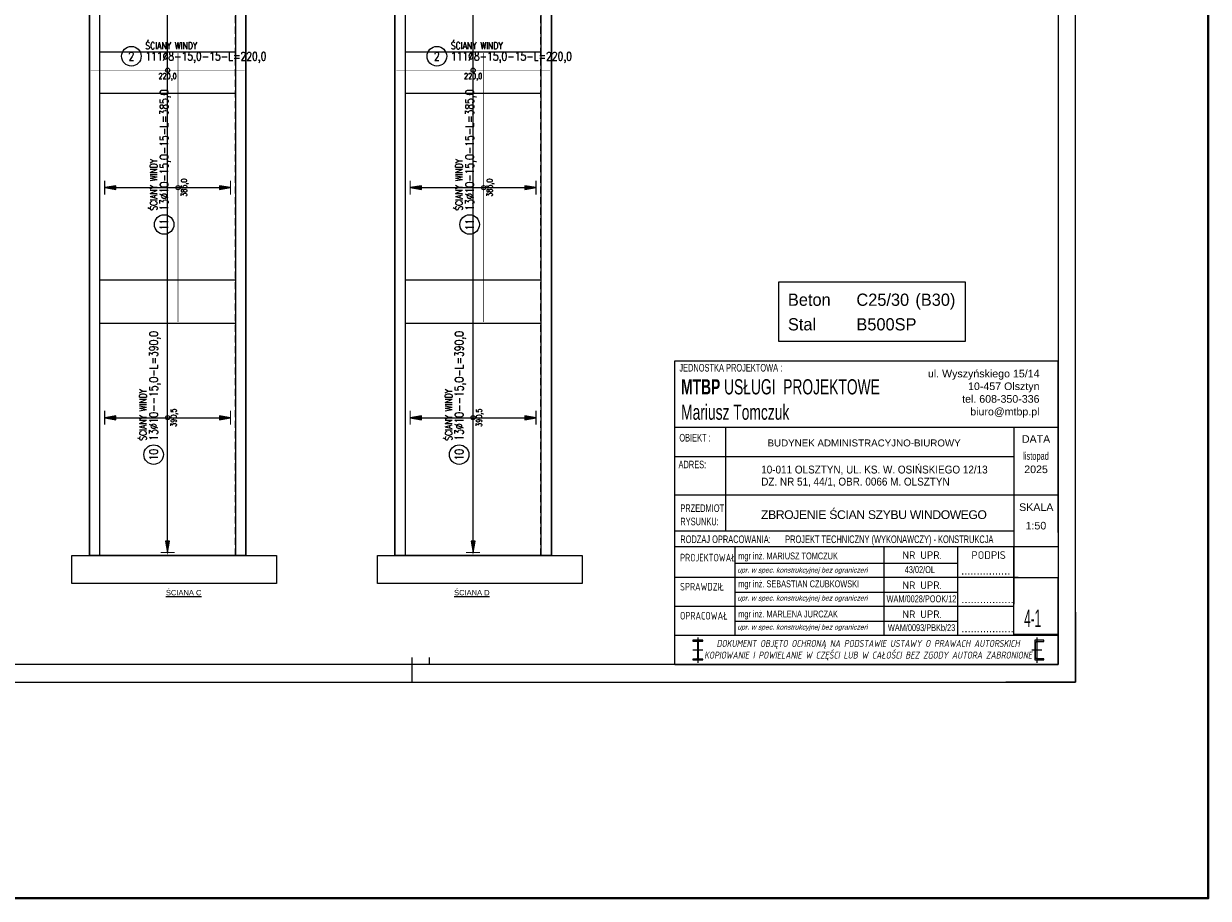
# Model space of a CAD drawing. Header units: millimetres. Extents: x 49320 to 60117, y -4209 to 20568.
# Tile 159 of 252: x 56895 to 58590, y -2087 to -836. Entities that reach past the tile are written whole.
import ezdxf
from ezdxf.enums import TextEntityAlignment as Align

# ---------------------------------------------------------------- set-up
doc = ezdxf.new("R2010")
doc.units = ezdxf.units.MM
doc.linetypes.add('DASHED', pattern=[19.05, 12.7, -6.35])
for name, color, linetype, lineweight in [('_mt_ściana konstrukcyjna', 6, 'Continuous', 40), ('_mt_żelbet', 5, 'Continuous', 40), ('_UA- tabelka_Nr_pióra__7', 7, 'Continuous', 13), ('M_Ramki do druku', 7, 'Continuous', 25), ('M_Ramki rysunków', 2, 'Continuous', 25)]:
    doc.layers.add(name, color=color, linetype=linetype, lineweight=lineweight)
for name, color, linetype in [('e-cad_cienkie', 1, 'Continuous'), ('e-cad_opisy', 7, 'Continuous'), ('e-cad_prety_kodowane', 3, 'Continuous'), ('e-cad_prety_widok', 3, 'Continuous'), ('e-cad_wymiary', 1, 'Continuous'), ('M_Ramki markery', 1, 'Continuous'), ('M_Ramki znaczniki', 6, 'Continuous'), ('NR RYS', 10, 'Continuous'), ('RAMKA', 3, 'Continuous'), ('specbud-opisy', 3, 'Continuous'), ('specub-przekrój', 6, 'Continuous')]:
    doc.layers.add(name, color=color, linetype=linetype)
doc.layers.add('e-cad_rzutnie', color=61, linetype='Continuous', plot=False)
doc.styles.add('ARIAL', font='txt')
doc.styles.add('ARIAL_CE', font='txt', dxfattribs={"height": 12})
doc.styles.add('e-cad_1', font='simplex.shx', dxfattribs={"width": 0.8})
doc.styles.add('MCAD_TS', font='GENISO.SHX', dxfattribs={"width": 0.8})
doc.styles.add('SPECBUD_TXT', font='txt')
doc.styles.add('tabela1', font='txt', dxfattribs={"width": 0.5})

# ---------------------------------------------------------------- blocks, each defined once
blk = doc.blocks.new('Znacznik_narozny_v2')
at = {"layer": 'M_Ramki znaczniki'}
blk.add_lwpolyline([(0, -20), (0, 0), (20, 0)], dxfattribs=at)
blk = doc.blocks.new('*U331')
at = {"layer": 'M_Ramki do druku'}
blk.add_line((404, 5), (404, 0), dxfattribs=at)
at = {"layer": 'M_Ramki markery'}
for p, q in [((404, 7), (404, 5)), ((409, 7), (409, 5))]:
    blk.add_line(p, q, dxfattribs=at)
at = {"layer": 'M_Ramki rysunków', "color": 0, "linetype": 'ByBlock', "lineweight": -2}
blk.add_lwpolyline([(20, 5), (20, 415), (589, 415), (589, 5)], close=True, dxfattribs=at)
at = {"layer": 'M_Ramki znaczniki', "rotation": 180}
blk.add_blockref('Znacznik_narozny_v2', (594, 0), dxfattribs=at)
at = {"layer": 'M_Ramki do druku', "style": 'MCAD_TS', "width": 0.8}
for tag, p in [('KOMENTARZ', (11.54, 30.57)), ('RYSUNEK', (15.28, 30.57)), ('DATA', (19.02, 30.57))]:
    blk.add_attdef(tag, p, '', height=2, rotation=90, dxfattribs=at)
blk = doc.blocks.new('e-cad_ZelbetOpis_7')
blk.add_circle((5, 5), 3.5)
at = {"layer": 'e-cad_opisy', "style": 'e-cad_1', "width": 0.8}
blk.add_attdef('NR', text='', height=3, dxfattribs=at).set_placement((5, 3.5), align=Align.CENTER)
for tag, p in [('OPIS_1', (10, 3.5)), ('UWAGI', (10, -6))]:
    blk.add_attdef(tag, p, '', height=3, dxfattribs=at)
at = {"layer": 'e-cad_opisy', "style": 'e-cad_1', "width": 0.8, "flags": 1}
for tag, p in [('SREDNICA', (25, 8)), ('SZT', (25, 7)), ('GATUNEK_STALI', (25, 6.5)), ('OPIS_2', (25, 5.5)), ('DLUGOSC', (25, 7.5)), ('KLASA_STALI', (25, 6)), ('A', (30, 6.5)), ('C', (30, 5.5)), ('KOD', (30, 8)), ('HAK_1', (30, 7.5)), ('HAK_2', (30, 7)), ('B', (30, 6)), ('D', (30, 5)), ('E', (30, 4.5)), ('F', (30, 4)), ('R', (30, 3.5)), ('HAK_1_DLUGOSC', (30, 3)), ('HAK_2_DLUGOSC', (30, 2.5)), ('KIERUNEK', (30, 2))]:
    blk.add_attdef(tag, p, '', height=0.3, dxfattribs=at)
at = {"layer": 'e-cad_rzutnie', "style": 'e-cad_1', "width": 0.8}
blk.add_attdef('POZYCJA', (10, 7.5), '', height=2.5, dxfattribs=at)
blk = doc.blocks.new('NR')
at = {"layer": 'NR RYS', "linetype": 'Continuous'}
blk.add_lwpolyline([(-0.122, 1.626), (1.143, 1.626), (1.143, 0), (-0.122, 0)], close=True, dxfattribs=at)
at = {"layer": 'NR RYS', "style": 'tabela1', "width": 0.5}
blk.add_attdef('NR', (0.171, 0.208), '', height=0.5, dxfattribs=at)

msp = doc.modelspace()

# ---------------------------------------------------------------- hatches: boundary and pattern name
at = {"layer": 'e-cad_cienkie', "ltscale": 1.6}
for points in [[(57010.58, -1070.18), (57026.58, -1072.98), (57026.58, -1067.38)], [(57190.57, -1070.18), (57174.57, -1067.38), (57174.57, -1072.98)], [(57447.7, -1070.18), (57463.7, -1072.98), (57463.7, -1067.38)], [(57627.7, -1070.18), (57611.7, -1067.38), (57611.7, -1072.98)], [(57010.58, -1399.42), (57026.58, -1402.22), (57026.58, -1396.62)], [(57190.57, -1399.42), (57174.57, -1396.62), (57174.57, -1402.22)], [(57447.7, -1399.42), (57463.7, -1402.22), (57463.7, -1396.62)], [(57627.7, -1399.42), (57611.7, -1396.62), (57611.7, -1402.22)], [(57100.58, -1592.16), (57103.38, -1576.16), (57097.78, -1576.16)], [(57537.7, -1592.16), (57540.5, -1576.16), (57534.9, -1576.16)]]:
    msp.add_hatch(color=256, dxfattribs=at).paths.add_polyline_path(points)

# ---------------------------------------------------------------- linework, layer by layer
at = {"linetype": 'DASHED', "ltscale": 0.8}
for p, q in [((57003.58, -1596.67), (57003.58, 54.34)), ((57197.58, -1596.67), (57197.58, 54.34)), ((57440.7, -1596.67), (57440.7, 54.34)), ((57634.7, -1596.67), (57634.7, 54.34))]:
    msp.add_line(p, q, dxfattribs=at)
at = {"color": 0}
for p, q in [((57826.26, -1752.73), (57826.26, -1317.92)), ((57826.26, -1317.92), (58374.78, -1317.92)), ((58374.78, -1412.77), (58374.78, -1317.92)), ((57826.26, -1412.77), (58374.78, -1412.77)), ((57826.26, -1412.77), (58374.78, -1412.77)), ((57826.26, -1412.77), (58374.78, -1412.77)), ((57826.26, -1412.77), (58374.78, -1412.77)), ((57826.26, -1412.77), (58311.53, -1412.77)), ((57898.93, -1412.77), (57898.93, -1561.91)), ((58311.53, -1412.77), (58311.53, -1583.51)), ((58311.53, -1412.77), (58374.78, -1412.77)), ((58374.78, -1563.73), (58374.78, -1412.77)), ((57826.26, -1455.07), (58311.53, -1455.07)), ((57826.26, -1509.75), (58311.53, -1509.75)), ((58311.53, -1509.75), (58374.78, -1509.75)), ((58374.78, -1513.69), (58374.78, -1560.47)), ((58374.78, -1522), (58374.78, -1513.69)), ((58374.78, -1526.06), (58374.78, -1752.73)), ((58311.53, -1561.91), (57826.26, -1561.91)), ((58311.53, -1561.91), (57951.91, -1561.91)), ((58311.53, -1561.91), (57951.91, -1561.91)), ((57826.26, -1583.51), (58374.78, -1583.51)), ((57912.8, -1711.18), (57912.8, -1583.51)), ((58125.99, -1711.18), (58125.99, -1583.51)), ((58230.66, -1583.51), (58230.66, -1711.18)), ((58311.53, -1666.23), (58311.53, -1583.51)), ((58311.53, -1666.23), (58311.53, -1583.51)), ((58311.53, -1583.51), (58311.53, -1666.23)), ((57912.8, -1607.3), (58230.45, -1607.3)), ((58317.62, -1628.08), (57826.26, -1628.08)), ((58317.62, -1628.08), (57826.26, -1628.08)), ((58374.78, -1752.73), (58374.78, -1628.07)), ((57912.8, -1648.85), (58230.45, -1648.85)), ((58311.53, -1669.63), (57826.26, -1669.63)), ((58311.53, -1669.63), (57826.26, -1669.63)), ((57912.8, -1690.41), (58230.45, -1690.41)), ((58374.78, -1711.18), (57826.26, -1711.18)), ((57866.54, -1717.84), (57851.82, -1717.84)), ((57851.82, -1717.84), (57851.82, -1719.23)), ((57851.82, -1719.23), (57857.3, -1719.23)), ((57857.3, -1719.23), (57857.57, -1719.26)), ((57857.57, -1719.26), (57857.84, -1719.34)), ((57857.84, -1719.34), (57858.08, -1719.47)), ((57858.08, -1719.47), (57858.29, -1719.65)), ((57858.29, -1719.65), (57858.47, -1719.86)), ((57858.47, -1719.86), (57858.6, -1720.1)), ((57858.6, -1720.1), (57858.68, -1720.37)), ((57858.68, -1720.37), (57858.71, -1720.64)), ((57858.71, -1720.64), (57858.71, -1743.26)), ((57859.18, -1713.83), (57859.18, -1750.08)), ((57859.66, -1720.64), (57859.68, -1720.37)), ((57859.66, -1720.64), (57859.66, -1743.26)), ((57859.68, -1720.37), (57859.76, -1720.1)), ((57859.76, -1720.1), (57859.89, -1719.86)), ((57859.89, -1719.86), (57860.07, -1719.65)), ((57860.07, -1719.65), (57860.28, -1719.47)), ((57860.28, -1719.47), (57860.53, -1719.34)), ((57860.53, -1719.34), (57860.79, -1719.26)), ((57860.79, -1719.26), (57861.07, -1719.23)), ((57861.07, -1719.23), (57866.54, -1719.23)), ((57866.54, -1719.23), (57866.54, -1717.84)), ((58354.27, -1717.84), (58341.16, -1717.84)), ((58341.16, -1717.84), (58341.16, -1746.07)), ((58342.17, -1722.08), (58342.22, -1721.6)), ((58342.17, -1741.83), (58342.17, -1722.08)), ((58342.22, -1721.6), (58342.35, -1721.15)), ((58342.35, -1721.15), (58342.58, -1720.73)), ((58342.58, -1720.73), (58342.88, -1720.36)), ((58342.88, -1720.36), (58343.25, -1720.06)), ((58343.25, -1720.06), (58343.66, -1719.84)), ((58343.66, -1719.84), (58344.12, -1719.7)), ((58344.12, -1719.7), (58344.59, -1719.66)), ((58344.33, -1713.83), (58344.33, -1750.08)), ((58344.59, -1719.66), (58354.27, -1719.66)), ((58354.27, -1719.66), (58354.27, -1717.84)), ((57851.82, -1744.67), (57851.82, -1746.07)), ((57857.3, -1744.67), (57851.82, -1744.67)), ((57866.46, -1731.95), (57851.9, -1731.95)), ((57857.3, -1744.67), (57857.57, -1744.65)), ((57857.57, -1744.65), (57857.84, -1744.57)), ((57857.84, -1744.57), (57858.08, -1744.44)), ((57858.08, -1744.44), (57858.29, -1744.26)), ((57858.29, -1744.26), (57858.47, -1744.05)), ((57858.47, -1744.05), (57858.6, -1743.8)), ((57858.6, -1743.8), (57858.68, -1743.54)), ((57858.68, -1743.54), (57858.71, -1743.26)), ((57859.66, -1743.26), (57859.68, -1743.54)), ((57859.68, -1743.54), (57859.76, -1743.8)), ((57859.76, -1743.8), (57859.89, -1744.05)), ((57859.89, -1744.05), (57860.07, -1744.26)), ((57860.07, -1744.26), (57860.28, -1744.44)), ((57860.28, -1744.44), (57860.53, -1744.57)), ((57860.53, -1744.57), (57860.79, -1744.65)), ((57860.79, -1744.65), (57861.07, -1744.67)), ((57866.54, -1744.67), (57861.07, -1744.67)), ((57866.54, -1746.07), (57866.54, -1744.67)), ((58351.61, -1731.95), (58337.05, -1731.95)), ((58342.22, -1742.3), (58342.17, -1741.83)), ((58342.35, -1742.76), (58342.22, -1742.3)), ((58342.58, -1743.18), (58342.35, -1742.76)), ((58342.88, -1743.54), (58342.58, -1743.18)), ((58343.25, -1743.84), (58342.88, -1743.54)), ((58343.66, -1744.07), (58343.25, -1743.84)), ((58344.12, -1744.21), (58343.66, -1744.07)), ((58344.59, -1744.25), (58344.12, -1744.21)), ((58354.27, -1744.25), (58344.59, -1744.25)), ((58354.27, -1746.07), (58354.27, -1744.25)), ((58374.78, -1752.73), (57826.26, -1752.73)), ((58374.78, -1752.73), (57826.26, -1752.73)), ((57826.26, -1752.73), (58374.78, -1752.73)), ((57833.66, -1752.73), (57921.93, -1752.73)), ((57851.82, -1746.07), (57866.54, -1746.07)), ((58197.87, -1752.73), (58296.31, -1752.73)), ((58197.87, -1752.73), (58296.31, -1752.73)), ((58341.16, -1746.07), (58354.27, -1746.07))]:
    msp.add_line(p, q, dxfattribs=at)
msp.add_line((58311.53, -1412.77), (58374.78, -1412.77))
at = {"layer": '_mt_ściana konstrukcyjna', "ltscale": 0.8}
msp.add_lwpolyline([(55168.82, 1913.9), (58589.6, 1913.9), (58589.6, -2087.08), (55168.82, -2087.08)], close=True, dxfattribs=at)
at = {"layer": '_mt_żelbet', "color": 1, "lineweight": 18, "ltscale": 0.08}
for points in [[(56988.58, 77.34), (57212.58, 77.34), (57212.58, -1596.67), (56988.58, -1596.67)], [(57425.7, 77.34), (57649.7, 77.34), (57649.7, -1596.67), (57425.7, -1596.67)], [(56963.58, -1596.67), (57256.58, -1596.67), (57256.58, -1636.67), (56963.58, -1636.67)], [(57400.7, -1596.67), (57693.7, -1596.67), (57693.7, -1636.67), (57400.7, -1636.67)]]:
    msp.add_lwpolyline(points, close=True, dxfattribs=at)
for points in [[(56988.58, -772.79), (56988.58, -1596.67)], [(57425.7, -772.79), (57425.7, -1596.67)]]:
    msp.add_lwpolyline(points, dxfattribs=at)
at = {"layer": 'e-cad_cienkie', "ltscale": 1.6}
for points in [[(57100.58, -1592.16), (57100.58, 57.83)], [(57537.7, -1592.16), (57537.7, 57.83)], [(57010.58, -1070.18), (57026.58, -1072.98), (57026.58, -1067.38), (57010.58, -1070.18)], [(57190.57, -1070.18), (57174.57, -1067.38), (57174.57, -1072.98), (57190.57, -1070.18)], [(57447.7, -1070.18), (57463.7, -1072.98), (57463.7, -1067.38), (57447.7, -1070.18)], [(57627.7, -1070.18), (57611.7, -1067.38), (57611.7, -1072.98), (57627.7, -1070.18)], [(57010.58, -1070.18), (57190.57, -1070.18)], [(57447.7, -1070.18), (57627.7, -1070.18)], [(57010.58, -1399.42), (57026.58, -1402.22), (57026.58, -1396.62), (57010.58, -1399.42)], [(57010.58, -1399.42), (57190.57, -1399.42)], [(57190.57, -1399.42), (57174.57, -1396.62), (57174.57, -1402.22), (57190.57, -1399.42)], [(57447.7, -1399.42), (57463.7, -1402.22), (57463.7, -1396.62), (57447.7, -1399.42)], [(57447.7, -1399.42), (57627.7, -1399.42)], [(57627.7, -1399.42), (57611.7, -1396.62), (57611.7, -1402.22), (57627.7, -1399.42)], [(57100.58, -1592.16), (57103.38, -1576.16), (57097.78, -1576.16), (57100.58, -1592.16)], [(57537.7, -1592.16), (57540.5, -1576.16), (57534.9, -1576.16), (57537.7, -1592.16)]]:
    msp.add_lwpolyline(points, dxfattribs=at)
for centre in [(57100.58, -902.17), (57537.7, -902.17), (57115.58, -1070.18), (57552.7, -1070.18), (57100.58, -1399.42), (57537.7, -1399.42)]:
    msp.add_circle(centre, 3, dxfattribs=at)
at = {"layer": 'e-cad_prety_kodowane', "ltscale": 1.6}
for points in [[(57100.58, -548.68, 1, 1, 0), (57100.58, -933.68, 0, 0, 0)], [(57537.7, -548.68, 1, 1, 0), (57537.7, -933.68, 0, 0, 0)], [(57115.58, -877.68, 1, 1, 0), (57115.58, -1262.68, 0, 0, 0)], [(57552.7, -877.68, 1, 1, 0), (57552.7, -1262.68, 0, 0, 0)], [(56990.58, -902.17, 0.8, 0.8, 0), (57210.58, -902.17, 0, 0, 0)], [(57427.7, -902.17, 0.8, 0.8, 0), (57647.7, -902.17, 0, 0, 0)], [(57100.58, -1204.17, 1, 1, 0), (57100.58, -1594.67, 0, 0, 0)], [(57537.7, -1204.17, 1, 1, 0), (57537.7, -1594.67, 0, 0, 0)]]:
    msp.add_lwpolyline(points, format="xyseb", dxfattribs=at)
at = {"layer": 'e-cad_prety_widok', "ltscale": 1.6}
for points in [[(57010.58, -1060.18, 1.6, 1.6, 0), (57010.58, -1080.18, 0, 0, 0)], [(57190.57, -1080.18, 1.6, 1.6, 0), (57190.57, -1060.18, 0, 0, 0)], [(57447.7, -1060.18, 1.6, 1.6, 0), (57447.7, -1080.18, 0, 0, 0)], [(57627.7, -1080.18, 1.6, 1.6, 0), (57627.7, -1060.18, 0, 0, 0)], [(57010.58, -1389.42, 1.6, 1.6, 0), (57010.58, -1409.42, 0, 0, 0)], [(57190.57, -1409.42, 1.6, 1.6, 0), (57190.57, -1389.42, 0, 0, 0)], [(57447.7, -1389.42, 1.6, 1.6, 0), (57447.7, -1409.42, 0, 0, 0)], [(57627.7, -1409.42, 1.6, 1.6, 0), (57627.7, -1389.42, 0, 0, 0)], [(57090.58, -1592.16, 1.6, 1.6, 0), (57110.58, -1592.16, 0, 0, 0)], [(57527.7, -1592.16, 1.6, 1.6, 0), (57547.7, -1592.16, 0, 0, 0)]]:
    msp.add_lwpolyline(points, format="xyseb", dxfattribs=at)
at = {"layer": 'e-cad_rzutnie', "ltscale": 1.6}
for points in [[(56988.58, -1596.67), (57212.58, -1596.67), (57212.58, 62.34), (56988.58, 62.34), (56988.58, -1596.67)], [(57425.7, -1596.67), (57649.7, -1596.67), (57649.7, 62.34), (57425.7, 62.34), (57425.7, -1596.67)], [(57197.58, -546.68), (57197.58, -935.68), (57003.58, -935.68), (57003.58, -546.68), (57197.58, -546.68)], [(57634.7, -546.68), (57634.7, -935.68), (57440.7, -935.68), (57440.7, -546.68), (57634.7, -546.68)], [(57197.58, -875.68), (57197.58, -1264.68), (57003.58, -1264.68), (57003.58, -875.68), (57197.58, -875.68)], [(57634.7, -875.68), (57634.7, -1264.68), (57440.7, -1264.68), (57440.7, -875.68), (57634.7, -875.68)], [(57197.58, -1202.17), (57197.58, -1596.67), (57003.58, -1596.67), (57003.58, -1202.17), (57197.58, -1202.17)], [(57634.7, -1202.17), (57634.7, -1596.67), (57440.7, -1596.67), (57440.7, -1202.17), (57634.7, -1202.17)]]:
    msp.add_lwpolyline(points, dxfattribs=at)
at = {"layer": 'RAMKA', "linetype": 'Continuous'}
msp.add_lwpolyline([(55429.78, -1777.73), (58399.78, -1777.73), (58399.78, 322.27), (55429.78, 322.27)], close=True, dxfattribs=at)
at = {"layer": 'specub-przekrój'}
msp.add_lwpolyline([(57975.12, -1205.03), (58241.69, -1205.03), (58241.69, -1290.18), (57975.12, -1290.18)], close=True, dxfattribs=at)

# ---------------------------------------------------------------- block references
at = {"color": 0, "xscale": 50, "yscale": 50, "zscale": 50}
msp.add_blockref('NR', (58317.62, -1709.36), dxfattribs=at).add_auto_attribs({'NR': '4-1'})
at = {"layer": 'e-cad_opisy', "ltscale": 1.6, "xscale": 4, "yscale": 4, "zscale": 4}
for p in [(57028.72, -902.17), (57465.84, -902.17)]:
    msp.add_blockref('e-cad_ZelbetOpis_7', p, dxfattribs=at).add_auto_attribs({'OPIS_1': '111%%c8-15,0-15-L=220,0', 'NR': '2', 'POZYCJA': 'ŚCIANY WINDY'})
at = {"layer": 'e-cad_opisy', "ltscale": 1.6, "xscale": 4, "yscale": 4, "zscale": 4, "rotation": 89.99999999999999}
for p, values in [((57115.58, -1142.95), {'OPIS_1': '13%%c10-15,0-15-L=385,0', 'NR': '11', 'POZYCJA': 'ŚCIANY WINDY'}), ((57552.7, -1142.95), {'OPIS_1': '13%%c10-15,0-15-L=385,0', 'NR': '11', 'POZYCJA': 'ŚCIANY WINDY'}), ((57100.58, -1472.19), {'OPIS_1': '13%%c10--15,0-L=390,0', 'NR': '10', 'POZYCJA': 'ŚCIANY WINDY'}), ((57537.7, -1472.19), {'OPIS_1': '13%%c10--15,0-L=390,0', 'NR': '10', 'POZYCJA': 'ŚCIANY WINDY'})]:
    msp.add_blockref('e-cad_ZelbetOpis_7', p, dxfattribs=at).add_auto_attribs(values)
at = {"layer": 'e-cad_wymiary', "color": 0, "lineweight": 0, "ltscale": 2.844444, "xscale": 5, "yscale": 5, "zscale": 5}
msp.add_blockref('*U331', (55429.78, -1777.73), dxfattribs=at)

# ---------------------------------------------------------------- texts
at = {"color": 156, "style": 'ARIAL', "width": 0.7}
for s, height, p in [('JEDNOSTKA PROJEKTOWA : ', 10.8828, (57832.75, -1333.34)), ('OBIEKT : ', 10.883, (57832.75, -1433.46)), ('ADRES: ', 10.883, (57831.58, -1471.82)), ('PRZEDMIOT', 10.883, (57834.18, -1534.26)), ('RYSUNKU:', 10.883, (57834.18, -1553.32)), ('RODZAJ OPRACOWANIA:', 10.8828, (57834.14, -1578.78))]:
    msp.add_text(s, height=height, dxfattribs=at).set_placement(p)
at = {"color": 156, "style": 'ARIAL'}
for s, p in [('DATA', (58343.15, -1429.89)), ('SKALA', (58343.44, -1527.37))]:
    msp.add_text(s, height=10.883, dxfattribs=at).set_placement(p, align=Align.MIDDLE)
at = {"lineweight": 15, "style": 'ARIAL', "width": 0.7}
msp.add_text('listopad', height=10.883, dxfattribs=at).set_placement((58343.15, -1455.51), align=Align.MIDDLE)
at = {"lineweight": 15, "style": 'ARIAL'}
for s, p in [('2025', (58343.15, -1473.26)), ('1:50', (58342.94, -1553.83))]:
    msp.add_text(s, height=10.883, dxfattribs=at).set_placement(p, align=Align.MIDDLE)
at = {"color": 0, "style": 'ARIAL', "width": 0.7}
for s, height, p in [('PROJEKT TECHNICZNY (WYKONAWCZY) - KONSTRUKCJA', 10.8828, (57984.19, -1578.78)), ('mgr inż. MARIUSZ TOMCZUK', 9.8353, (57917.12, -1602.11)), ('mgr inż. SEBASTIAN CZUBKOWSKI', 9.8353, (57917.12, -1642.03)), ('mgr inż. MARLENA JURCZAK', 9.8353, (57917.12, -1685.21))]:
    msp.add_text(s, height=height, dxfattribs=at).set_placement(p)
for s, height, p in [('43/02/OL', 9.835, (58176.89, -1616.61)), ('WAM/0028/POOK/12', 9.8353, (58179.15, -1658.35)), ('WAM/0093/PBKb/23', 9.8353, (58179.33, -1699.63))]:
    msp.add_text(s, height=height, dxfattribs=at).set_placement(p, align=Align.MIDDLE)
at = {"color": 0, "style": 'ARIAL', "oblique": 15, "width": 0.8}
for p in [(57913.12, -1620.97), (57913.12, -1661.01), (57913.12, -1702.56)]:
    msp.add_text(' upr. w spec. konstrukcyjnej bez ograniczeń', height=7, dxfattribs=at).set_placement(p)
at = {"color": 0, "style": 'ARIAL'}
msp.add_text('................', height=11.3303, dxfattribs=at).set_placement((58235.93, -1623.97))
at = {"style": 'ARIAL_CE'}
for s, p in [('%%UŚCIANA C', (57098.15, -1653.56)), ('%%UŚCIANA D', (57510.47, -1653.56))]:
    msp.add_text(s, height=7.7, dxfattribs=at).set_placement(p)
at = {"color": 0, "lineweight": 15, "attachment_point": 5, "style": 'ARIAL'}
for s, insert, char_height, width in [('\\A1;\\pxqr;ul. Wyszyńskiego 15/14 \\P10-457 Olsztyn\\Ptel. 608-350-336\\Pbiuro@mtbp.pl', (58266.65, -1365.1), 10.8828, 162.888), ('\\pxql;{\\W0.65;\\fArial|b1|i0|c238|p34;\\C32;\\c2325447;MTBP \\fArial|b0|i0|c238|p34;USŁUGI  PROJEKTOWE\\P\\C0;Mariusz Tomczuk}', (58667.51, -1373.48), 21.7656, 1664.4507), ('{\\fISOCPEUR|b0|i0|c0|p34;\\Q10;\\W0.7;DOKUMENT OBJĘTO OCHRONĄ NA PODSTAWIE USTAWY O PRAWACH AUTORSKICH\\PKOPIOWANIE I POWIELANIE W CZĘŚCI LUB W CAŁOŚCI BEZ ZGODY AUTORA ZABRONIONE\\Q0; }', (58102.97, -1732), 10, 602.7586)]:
    msp.add_mtext(s, dxfattribs=dict(at, insert=insert, char_height=char_height, width=width))
at = {"color": 0, "char_height": 11.3303, "width": 77.398, "attachment_point": 1, "style": 'ARIAL'}
for insert in [(58236.32, -1653.39), (58236.32, -1694.94)]:
    msp.add_mtext('.................', dxfattribs=dict(at, insert=insert))
at = {"layer": '_UA- tabelka_Nr_pióra__7', "color": 0, "linetype": 'Continuous', "lineweight": 13, "attachment_point": 7, "line_spacing_factor": 0.918851, "style": 'ARIAL'}
for s, insert, char_height, width in [('\\A1;\\pxqc;\\PBUDYNEK ADMINISTRACYJNO-BIUROWY', (57900.56, -1440.66), 10, 393.1139), ('\\A1;\\pxqc;{\\W0.9;\\P\\pq*,t0;\\fArial CE|b0|i0|c238|p34;\\H1.128205x;10-011 OLSZTYN, UL. KS. W. OSIŃSKIEGO 12/13\\PDZ. NR 51, 44/1, OBR. 0066 M. OLSZTYN}', (57949.93, -1498.59), 10, 393.1139), ('\\A1;{\\fISOCPEUR|b0|i0|c238|p34;\\W0.8;PROJEKTOWAŁ}', (57833.76, -1605.15), 11, 77.7213), ('\\A1;{\\fISOCPEUR|b0|i0|c238|p34;NR UPR.}', (58151.91, -1601.45), 11, 58.8956), ('\\A1;{\\fISOCPEUR|b0|i0|c238|p34;PODPIS}', (58250.59, -1601.45), 11, 58.8956), ('\\A1;{\\fISOCPEUR|b0|i0|c238|p34;\\W0.8;SPRAWDZIŁ}', (57833.76, -1646.7), 11, 77.7213), ('\\A1;{\\fISOCPEUR|b0|i0|c238|p34;NR UPR.}', (58151.91, -1644.58), 11, 58.8956), ('\\A1;{\\W0.8;\\fISOCPEUR|b0|i0|c238|p34;OPRACOWAŁ}', (57833.76, -1688.25), 11, 77.7213), ('\\A1;{\\fISOCPEUR|b0|i0|c238|p34;NR UPR.}', (58151.91, -1686.13), 11, 58.8956)]:
    msp.add_mtext(s, dxfattribs=dict(at, insert=insert, char_height=char_height, width=width))
at = {"layer": '_UA- tabelka_Nr_pióra__7', "linetype": 'Continuous', "lineweight": 13, "insert": (58110.87, -1538.2), "char_height": 12.5, "width": 647.7752, "attachment_point": 5, "line_spacing_factor": 0.918851, "style": 'ARIAL'}
msp.add_mtext('\\A1;{\\T0.95;ZBROJENIE ŚCIAN SZYBU WINDOWEGO}', dxfattribs=at)
at = {"layer": 'e-cad_opisy', "ltscale": 1.6, "style": 'e-cad_1', "width": 0.8}
for s, rotation, p in [('220,0', 360, (57100.58, -910.57)), ('220,0', 360, (57537.7, -910.57)), ('385,0', 90, (57124.08, -1070.18)), ('385,0', 90, (57561.2, -1070.18)), ('390,5', 90, (57109.08, -1399.42)), ('390,5', 90, (57546.2, -1399.42))]:
    msp.add_text(s, height=8, rotation=rotation, dxfattribs=at).set_placement(p, align=Align.MIDDLE_CENTER)
at = {"layer": 'specbud-opisy', "color": 2, "char_height": 17.5, "attachment_point": 1, "style": 'SPECBUD_TXT'}
for s, insert in [('C25/30', (58086.12, -1221.81)), (' (B30)', (58163.99, -1221.81)), ('  Beton', (57975.12, -1221.81)), ('  Stal', (57975.12, -1256.98)), ('B500SP', (58086.12, -1256.98))]:
    msp.add_mtext(s, dxfattribs=dict(at, insert=insert))

doc.saveas('drawing.dxf')
